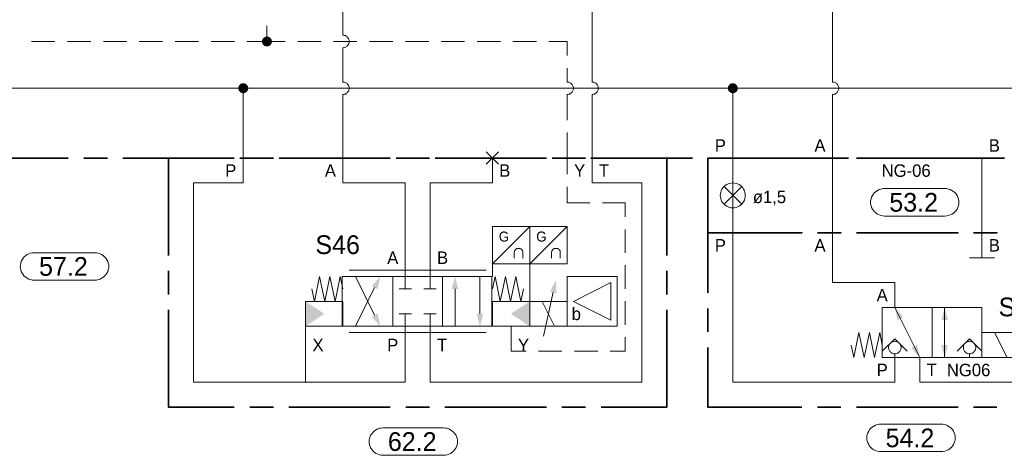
# Model space of a CAD drawing. Header units: millimetres. Extents: x 0 to 138, y 0 to 47.
# Tile 103 of 165: x 30.92 to 35.89, y 26.49 to 28.69. Entities that reach past the tile are written whole.
import ezdxf

# ---------------------------------------------------------------- set-up
doc = ezdxf.new("R2010")
doc.units = ezdxf.units.MM
for name, color, linetype in [('PDF_Geomertry', 7, 'Continuous'), ('PDF_Solid Fills', 7, 'Continuous'), ('PDF_Text', 7, 'Continuous')]:
    doc.layers.add(name, color=color, linetype=linetype)
doc.styles.add('PDF Arial', font='txt')

msp = doc.modelspace()

# ---------------------------------------------------------------- hatches: boundary and pattern name
at = {"layer": 'PDF_Solid Fills', "transparency": 33554559}
for points in [[(32.171, 28.5813), (32.146, 28.584), (32.1465, 28.5874)], [(32.171, 28.5813), (32.146, 28.5813), (32.146, 28.584)], [(32.171, 28.5813), (32.146, 28.5776), (32.146, 28.5813)], [(32.171, 28.5813), (32.1465, 28.5743), (32.146, 28.5776)], [(32.171, 28.5813), (32.1465, 28.5874), (32.1479, 28.591)], [(32.171, 28.5813), (32.1479, 28.5715), (32.1465, 28.5743)], [(32.171, 28.5813), (32.1479, 28.591), (32.1493, 28.5937)], [(32.171, 28.5813), (32.1493, 28.5688), (32.1479, 28.5715)], [(32.171, 28.5813), (32.1493, 28.5937), (32.1507, 28.5965)], [(32.171, 28.5813), (32.1507, 28.566), (32.1493, 28.5688)], [(32.171, 28.5813), (32.1507, 28.5965), (32.1535, 28.5985)], [(32.171, 28.5813), (32.1535, 28.5632), (32.1507, 28.566)], [(32.171, 28.5813), (32.1535, 28.5985), (32.1557, 28.6007)], [(32.171, 28.5813), (32.1557, 28.561), (32.1535, 28.5632)], [(32.171, 28.5813), (32.1557, 28.6007), (32.1585, 28.6026)], [(32.171, 28.5813), (32.1585, 28.559), (32.1557, 28.561)], [(32.171, 28.5813), (32.1585, 28.6026), (32.1613, 28.604)], [(32.171, 28.5813), (32.1613, 28.5576), (32.1585, 28.559)], [(32.171, 28.5813), (32.1613, 28.604), (32.1646, 28.6054)], [(32.171, 28.5813), (32.1646, 28.5568), (32.1613, 28.5576)], [(32.171, 28.5813), (32.1646, 28.6054), (32.1674, 28.6063)], [(32.171, 28.5813), (32.1674, 28.5563), (32.1646, 28.5568)], [(32.171, 28.5813), (32.1674, 28.6063), (32.171, 28.6063)], [(32.171, 28.5813), (32.171, 28.5563), (32.1674, 28.5563)], [(32.171, 28.5813), (32.1743, 28.6063), (32.1771, 28.6054)], [(32.171, 28.5813), (32.171, 28.6063), (32.1743, 28.6063)], [(32.171, 28.5813), (32.1771, 28.6054), (32.1807, 28.604)], [(32.171, 28.5813), (32.1807, 28.604), (32.1835, 28.6026)], [(32.171, 28.5813), (32.1835, 28.6026), (32.1862, 28.6007)], [(32.171, 28.5813), (32.1862, 28.6007), (32.189, 28.5985)], [(32.171, 28.5813), (32.189, 28.5985), (32.191, 28.5965)], [(32.171, 28.5813), (32.191, 28.5965), (32.1924, 28.5937)], [(32.171, 28.5813), (32.1924, 28.5937), (32.1946, 28.591)], [(32.171, 28.5813), (32.1946, 28.591), (32.1951, 28.5874)], [(32.171, 28.5813), (32.1951, 28.5874), (32.196, 28.584)], [(32.171, 28.5813), (32.196, 28.584), (32.196, 28.5813)], [(32.171, 28.5813), (32.1743, 28.5563), (32.171, 28.5563)], [(32.171, 28.5813), (32.1771, 28.5568), (32.1743, 28.5563)], [(32.171, 28.5813), (32.1807, 28.5576), (32.1771, 28.5568)], [(32.171, 28.5813), (32.1835, 28.559), (32.1807, 28.5576)], [(32.171, 28.5813), (32.1862, 28.561), (32.1835, 28.559)], [(32.171, 28.5813), (32.189, 28.5632), (32.1862, 28.561)], [(32.171, 28.5813), (32.191, 28.566), (32.189, 28.5632)], [(32.171, 28.5813), (32.1924, 28.5688), (32.191, 28.566)], [(32.171, 28.5813), (32.1946, 28.5715), (32.1924, 28.5688)], [(32.171, 28.5813), (32.1951, 28.5743), (32.1946, 28.5715)], [(32.171, 28.5813), (32.196, 28.5776), (32.1951, 28.5743)], [(32.171, 28.5813), (32.196, 28.5813), (32.196, 28.5776)], [(32.0515, 28.3451), (32.0265, 28.3485), (32.0271, 28.3521)], [(32.0515, 28.3451), (32.0265, 28.3451), (32.0265, 28.3485)], [(32.0515, 28.3451), (32.0265, 28.3424), (32.0265, 28.3451)], [(32.0515, 28.3451), (32.0271, 28.3388), (32.0265, 28.3424)], [(32.0515, 28.3451), (32.0271, 28.3521), (32.0285, 28.3549)], [(32.0515, 28.3451), (32.0285, 28.3354), (32.0271, 28.3388)], [(32.0515, 28.3451), (32.0285, 28.3549), (32.0299, 28.3576)], [(32.0515, 28.3451), (32.0299, 28.3326), (32.0285, 28.3354)], [(32.0515, 28.3451), (32.0299, 28.3576), (32.0313, 28.3604)], [(32.0515, 28.3451), (32.0313, 28.3299), (32.0299, 28.3326)], [(32.0515, 28.3451), (32.0313, 28.3604), (32.034, 28.3632)], [(32.0515, 28.3451), (32.034, 28.3276), (32.0313, 28.3299)], [(32.0515, 28.3451), (32.034, 28.3632), (32.0363, 28.3651)], [(32.0515, 28.3451), (32.0363, 28.3257), (32.034, 28.3276)], [(32.0515, 28.3451), (32.0363, 28.3651), (32.039, 28.3674)], [(32.0515, 28.3451), (32.039, 28.3235), (32.0363, 28.3257)], [(32.0515, 28.3451), (32.039, 28.3674), (32.0418, 28.3688)], [(32.0515, 28.3451), (32.0418, 28.3221), (32.039, 28.3235)], [(32.0515, 28.3451), (32.0418, 28.3688), (32.0451, 28.3693)], [(32.0515, 28.3451), (32.0451, 28.3207), (32.0418, 28.3221)], [(32.0515, 28.3451), (32.0451, 28.3693), (32.0479, 28.3701)], [(32.0515, 28.3451), (32.0479, 28.3201), (32.0451, 28.3207)], [(32.0515, 28.3451), (32.0479, 28.3701), (32.0515, 28.3701)], [(32.0515, 28.3451), (32.0515, 28.3201), (32.0479, 28.3201)], [(32.0515, 28.3451), (32.0549, 28.3701), (32.0576, 28.3693)], [(32.0515, 28.3451), (32.0515, 28.3701), (32.0549, 28.3701)], [(32.0515, 28.3451), (32.0576, 28.3693), (32.0612, 28.3688)], [(32.0515, 28.3451), (32.0612, 28.3688), (32.064, 28.3674)], [(32.0515, 28.3451), (32.064, 28.3674), (32.0668, 28.3651)], [(32.0515, 28.3451), (32.0668, 28.3651), (32.0696, 28.3632)], [(32.0515, 28.3451), (32.0696, 28.3632), (32.0715, 28.3604)], [(32.0515, 28.3451), (32.0715, 28.3604), (32.0729, 28.3576)], [(32.0515, 28.3451), (32.0729, 28.3576), (32.0751, 28.3549)], [(32.0515, 28.3451), (32.0751, 28.3549), (32.0757, 28.3521)], [(32.0515, 28.3451), (32.0757, 28.3521), (32.0765, 28.3485)], [(32.0515, 28.3451), (32.0765, 28.3485), (32.0765, 28.3451)], [(32.0515, 28.3451), (32.0549, 28.3201), (32.0515, 28.3201)], [(32.0515, 28.3451), (32.0576, 28.3207), (32.0549, 28.3201)], [(32.0515, 28.3451), (32.0612, 28.3221), (32.0576, 28.3207)], [(32.0515, 28.3451), (32.064, 28.3235), (32.0612, 28.3221)], [(32.0515, 28.3451), (32.0668, 28.3257), (32.064, 28.3235)], [(32.0515, 28.3451), (32.0696, 28.3276), (32.0668, 28.3257)], [(32.0515, 28.3451), (32.0715, 28.3299), (32.0696, 28.3276)], [(32.0515, 28.3451), (32.0729, 28.3326), (32.0715, 28.3299)], [(32.0515, 28.3451), (32.0751, 28.3354), (32.0729, 28.3326)], [(32.0515, 28.3451), (32.0757, 28.3388), (32.0751, 28.3354)], [(32.0515, 28.3451), (32.0765, 28.3424), (32.0757, 28.3388)], [(32.0515, 28.3451), (32.0765, 28.3451), (32.0765, 28.3424)], [(34.5224, 28.3451), (34.4974, 28.3485), (34.4979, 28.3521)], [(34.5224, 28.3451), (34.4974, 28.3451), (34.4974, 28.3485)], [(34.5224, 28.3451), (34.4974, 28.3424), (34.4974, 28.3451)], [(34.5224, 28.3451), (34.4979, 28.3388), (34.4974, 28.3424)], [(34.5224, 28.3451), (34.4979, 28.3521), (34.4987, 28.3549)], [(34.5224, 28.3451), (34.4987, 28.3354), (34.4979, 28.3388)], [(34.5224, 28.3451), (34.4987, 28.3549), (34.5007, 28.3576)], [(34.5224, 28.3451), (34.5007, 28.3326), (34.4987, 28.3354)], [(34.5224, 28.3451), (34.5007, 28.3576), (34.5021, 28.3604)], [(34.5224, 28.3451), (34.5021, 28.3299), (34.5007, 28.3326)], [(34.5224, 28.3451), (34.5021, 28.3604), (34.5043, 28.3632)], [(34.5224, 28.3451), (34.5043, 28.3276), (34.5021, 28.3299)], [(34.5224, 28.3451), (34.5043, 28.3632), (34.5071, 28.3651)], [(34.5224, 28.3451), (34.5071, 28.3257), (34.5043, 28.3276)], [(34.5224, 28.3451), (34.5071, 28.3651), (34.5099, 28.3674)], [(34.5224, 28.3451), (34.5099, 28.3235), (34.5071, 28.3257)], [(34.5224, 28.3451), (34.5099, 28.3674), (34.5126, 28.3688)], [(34.5224, 28.3451), (34.5126, 28.3221), (34.5099, 28.3235)], [(34.5224, 28.3451), (34.5126, 28.3688), (34.516, 28.3693)], [(34.5224, 28.3451), (34.516, 28.3207), (34.5126, 28.3221)], [(34.5224, 28.3451), (34.516, 28.3693), (34.5187, 28.3701)], [(34.5224, 28.3451), (34.5187, 28.3201), (34.516, 28.3207)], [(34.5224, 28.3451), (34.5187, 28.3701), (34.5224, 28.3701)], [(34.5224, 28.3451), (34.5224, 28.3201), (34.5187, 28.3201)], [(34.5224, 28.3451), (34.5257, 28.3701), (34.5285, 28.3693)], [(34.5224, 28.3451), (34.5224, 28.3701), (34.5257, 28.3701)], [(34.5224, 28.3451), (34.5285, 28.3693), (34.5321, 28.3688)], [(34.5224, 28.3451), (34.5321, 28.3688), (34.5349, 28.3674)], [(34.5224, 28.3451), (34.5349, 28.3674), (34.5376, 28.3651)], [(34.5224, 28.3451), (34.5376, 28.3651), (34.5396, 28.3632)], [(34.5224, 28.3451), (34.5396, 28.3632), (34.5424, 28.3604)], [(34.5224, 28.3451), (34.5424, 28.3604), (34.5437, 28.3576)], [(34.5224, 28.3451), (34.5437, 28.3576), (34.5451, 28.3549)], [(34.5224, 28.3451), (34.5451, 28.3549), (34.5465, 28.3521)], [(34.5224, 28.3451), (34.5465, 28.3521), (34.5474, 28.3485)], [(34.5224, 28.3451), (34.5474, 28.3485), (34.5474, 28.3451)], [(34.5224, 28.3451), (34.5257, 28.3201), (34.5224, 28.3201)], [(34.5224, 28.3451), (34.5285, 28.3207), (34.5257, 28.3201)], [(34.5224, 28.3451), (34.5321, 28.3221), (34.5285, 28.3207)], [(34.5224, 28.3451), (34.5349, 28.3235), (34.5321, 28.3221)], [(34.5224, 28.3451), (34.5376, 28.3257), (34.5349, 28.3235)], [(34.5224, 28.3451), (34.5396, 28.3276), (34.5376, 28.3257)], [(34.5224, 28.3451), (34.5424, 28.3299), (34.5396, 28.3276)], [(34.5224, 28.3451), (34.5437, 28.3326), (34.5424, 28.3299)], [(34.5224, 28.3451), (34.5451, 28.3354), (34.5437, 28.3326)], [(34.5224, 28.3451), (34.5465, 28.3388), (34.5451, 28.3354)], [(34.5224, 28.3451), (34.5474, 28.3424), (34.5465, 28.3388)], [(34.5224, 28.3451), (34.5474, 28.3451), (34.5474, 28.3424)]]:
    msp.add_hatch(color=256, dxfattribs=at).paths.add_polyline_path(points)

# ---------------------------------------------------------------- linework, layer by layer
at = {"layer": 'PDF_Geomertry', "lineweight": 15}
for points in [[(33.8118, 28.3763), (33.8118, 28.8326), (35.1793, 28.8326), (35.4307, 28.8326), (35.6821, 28.8326), (36.2826, 28.8326)], [(32.5543, 28.6124), (32.5543, 28.8013)], [(35.0251, 28.3763), (35.0251, 28.8013)], [(32.0701, 28.5813), (32.171, 28.5813), (32.171, 28.6596)], [(30.9835, 28.5813), (31.1015, 28.5813)], [(31.1646, 28.5813), (31.2826, 28.5813)], [(31.346, 28.5813), (31.464, 28.5813)], [(31.5265, 28.5813), (31.6446, 28.5813)], [(31.7076, 28.5813), (31.8257, 28.5813)], [(31.889, 28.5813), (32.0071, 28.5813)], [(32.2632, 28.5813), (32.171, 28.5813)], [(32.4446, 28.5813), (32.3265, 28.5813)], [(32.6251, 28.5813), (32.5071, 28.5813)], [(32.5543, 28.3763), (32.5543, 28.5493), (32.5585, 28.5499), (32.5626, 28.5507), (32.5668, 28.5521), (32.5701, 28.554), (32.5737, 28.5563), (32.5765, 28.559), (32.5793, 28.5618), (32.5821, 28.5651), (32.5835, 28.5688), (32.5849, 28.5729), (32.5854, 28.5771), (32.5863, 28.5813), (32.5854, 28.5854), (32.5849, 28.5888), (32.5835, 28.5929), (32.5821, 28.5965), (32.5793, 28.5999), (32.5765, 28.6035), (32.5737, 28.6063), (32.5701, 28.6082), (32.5668, 28.6104), (32.5626, 28.611), (32.5585, 28.6124), (32.5543, 28.6124), (32.5585, 28.6124), (32.5626, 28.611), (32.5668, 28.6104), (32.5701, 28.6082), (32.5737, 28.6063), (32.5765, 28.6035), (32.5793, 28.5999), (32.5821, 28.5965), (32.5835, 28.5929), (32.5849, 28.5888), (32.5854, 28.5854), (32.5863, 28.5813), (32.5854, 28.5771), (32.5849, 28.5729), (32.5835, 28.5688), (32.5821, 28.5651), (32.5793, 28.5618), (32.5765, 28.559), (32.5737, 28.5563), (32.5701, 28.554), (32.5668, 28.5521), (32.5626, 28.5507), (32.5585, 28.5499), (32.5543, 28.5493)], [(32.8063, 28.5813), (32.6882, 28.5813)], [(32.9876, 28.5813), (32.8696, 28.5813)], [(33.1687, 28.5813), (33.0507, 28.5813)], [(33.3501, 28.5813), (33.2321, 28.5813)], [(33.5307, 28.5813), (33.4126, 28.5813)], [(33.6862, 28.5104), (33.6862, 28.5813), (33.5938, 28.5813)], [(33.6862, 28.3763), (33.6862, 28.4471)], [(32.5543, 28.3138), (32.5585, 28.3138), (32.5626, 28.3151), (32.5668, 28.316), (32.5701, 28.3179), (32.5737, 28.3201), (32.5765, 28.3229), (32.5793, 28.3262), (32.5821, 28.3299), (32.5835, 28.3332), (32.5849, 28.3374), (32.5854, 28.341), (32.5863, 28.3451), (32.5854, 28.3493), (32.5849, 28.3535), (32.5835, 28.3576), (32.5821, 28.361), (32.5793, 28.3646), (32.5765, 28.3674), (32.5737, 28.3701), (32.5701, 28.3721), (32.5668, 28.3743), (32.5626, 28.3757), (32.5585, 28.3763), (32.5543, 28.3763), (32.5585, 28.3763), (32.5626, 28.3757), (32.5668, 28.3743), (32.5701, 28.3721), (32.5737, 28.3701), (32.5765, 28.3674), (32.5793, 28.3646), (32.5821, 28.361), (32.5835, 28.3576), (32.5849, 28.3535), (32.5854, 28.3493), (32.5863, 28.3451), (32.5854, 28.341), (32.5849, 28.3374), (32.5835, 28.3332), (32.5821, 28.3299), (32.5793, 28.3262), (32.5765, 28.3229), (32.5737, 28.3201), (32.5701, 28.3179), (32.5668, 28.316), (32.5626, 28.3151), (32.5585, 28.3138), (32.5543, 28.3138), (32.5543, 27.9929), (32.5543, 27.8674), (32.8688, 27.8674), (32.8688, 27.3957), (32.8688, 27.3332)], [(33.8118, 28.3138), (33.816, 28.3138), (33.8201, 28.3151), (33.8237, 28.316), (33.8279, 28.3179), (33.8307, 28.3201), (33.834, 28.3229), (33.8368, 28.3262), (33.839, 28.3299), (33.841, 28.3332), (33.8424, 28.3374), (33.8432, 28.341), (33.8432, 28.3451), (33.8432, 28.3493), (33.8424, 28.3535), (33.841, 28.3576), (33.839, 28.361), (33.8368, 28.3646), (33.834, 28.3674), (33.8307, 28.3701), (33.8279, 28.3721), (33.8237, 28.3743), (33.8201, 28.3757), (33.816, 28.3763), (33.8118, 28.3763), (33.816, 28.3763), (33.8201, 28.3757), (33.8237, 28.3743), (33.8279, 28.3721), (33.8307, 28.3701), (33.834, 28.3674), (33.8368, 28.3646), (33.839, 28.361), (33.841, 28.3576), (33.8424, 28.3535), (33.8432, 28.3493), (33.8432, 28.3451), (33.8432, 28.341), (33.8424, 28.3374), (33.841, 28.3332), (33.839, 28.3299), (33.8368, 28.3262), (33.834, 28.3229), (33.8307, 28.3201), (33.8279, 28.3179), (33.8237, 28.316), (33.8201, 28.3151), (33.816, 28.3138), (33.8118, 28.3138), (33.8118, 27.9929), (33.8118, 27.8674), (34.0632, 27.8674), (34.0632, 26.8618), (32.9946, 26.8618), (32.9946, 27.1443), (32.9946, 27.2076)], [(33.6862, 28.1846), (33.6862, 28.3138), (33.6904, 28.3138), (33.6946, 28.3151), (33.6979, 28.316), (33.7015, 28.3179), (33.7049, 28.3201), (33.7085, 28.3229), (33.7113, 28.3262), (33.7132, 28.3299), (33.7154, 28.3332), (33.7168, 28.3374), (33.7174, 28.341), (33.7174, 28.3451), (33.7174, 28.3493), (33.7168, 28.3535), (33.7154, 28.3576), (33.7132, 28.361), (33.7113, 28.3646), (33.7085, 28.3674), (33.7049, 28.3701), (33.7015, 28.3721), (33.6979, 28.3743), (33.6946, 28.3757), (33.6904, 28.3763), (33.6862, 28.3763), (33.6904, 28.3763), (33.6946, 28.3757), (33.6979, 28.3743), (33.7015, 28.3721), (33.7049, 28.3701), (33.7085, 28.3674), (33.7113, 28.3646), (33.7132, 28.361), (33.7154, 28.3576), (33.7168, 28.3535), (33.7174, 28.3493), (33.7174, 28.3451), (33.7174, 28.341), (33.7168, 28.3374), (33.7154, 28.3332), (33.7132, 28.3299), (33.7113, 28.3262), (33.7085, 28.3229), (33.7049, 28.3201), (33.7015, 28.3179), (33.6979, 28.316), (33.6946, 28.3151), (33.6904, 28.3138), (33.6862, 28.3138)], [(35.4368, 27.0438), (35.3396, 27.2388), (35.3396, 27.3646), (35.0251, 27.3646), (35.0251, 27.616), (35.0251, 27.9929), (35.0251, 28.3138), (35.0293, 28.3138), (35.0335, 28.3151), (35.0368, 28.316), (35.041, 28.3179), (35.0446, 28.3201), (35.0474, 28.3229), (35.0501, 28.3262), (35.0521, 28.3299), (35.0543, 28.3332), (35.0557, 28.3374), (35.0563, 28.341), (35.0563, 28.3451), (35.0563, 28.3493), (35.0557, 28.3535), (35.0543, 28.3576), (35.0521, 28.361), (35.0501, 28.3646), (35.0474, 28.3674), (35.0446, 28.3701), (35.041, 28.3721), (35.0368, 28.3743), (35.0335, 28.3757), (35.0293, 28.3763), (35.0251, 28.3763), (35.0293, 28.3763), (35.0335, 28.3757), (35.0368, 28.3743), (35.041, 28.3721), (35.0446, 28.3701), (35.0474, 28.3674), (35.0501, 28.3646), (35.0521, 28.361), (35.0543, 28.3576), (35.0557, 28.3535), (35.0563, 28.3493), (35.0563, 28.3451), (35.0563, 28.341), (35.0557, 28.3374), (35.0543, 28.3332), (35.0521, 28.3299), (35.0501, 28.3262), (35.0474, 28.3229), (35.0446, 28.3201), (35.041, 28.3179), (35.0368, 28.316), (35.0335, 28.3151), (35.0293, 28.3138), (35.0251, 28.3138)], [(36.4557, 28.3451), (34.5224, 28.3451), (32.0515, 28.3451), (28.4493, 28.3451)], [(32.0515, 28.3451), (32.0515, 27.9929), (32.0515, 27.8674), (31.8001, 27.8674), (31.8001, 26.8618), (32.8688, 26.8618), (32.8688, 27.1443), (32.8688, 27.2076)], [(34.5224, 28.3451), (34.5224, 27.9929), (34.5224, 27.616), (34.5224, 26.8618), (35.3396, 26.8618), (35.3396, 26.9874), (35.3396, 27.0054)], [(33.6862, 28.1221), (33.6862, 27.9929), (33.6862, 27.9118)], [(33.2771, 27.9618), (33.3404, 28.0249)], [(33.3404, 27.9618), (33.2771, 28.0249)], [(33.309, 27.9929), (33.309, 27.8674), (32.9946, 27.8674), (32.9946, 27.3957), (32.9946, 27.3332)], [(35.7793, 27.9929), (35.7793, 27.616), (35.7793, 27.4901)], [(33.6862, 27.8485), (33.6862, 27.7665), (33.8007, 27.7665)], [(34.4779, 27.7604), (34.5668, 27.8493)], [(34.5668, 27.7604), (34.4779, 27.8493)], [(33.864, 27.7665), (33.9785, 27.7665), (33.9785, 27.6957)], [(33.4974, 27.6471), (33.309, 27.459), (33.309, 27.3957)], [(33.6862, 27.6471), (33.4974, 27.459), (33.4974, 27.2701)], [(33.9785, 27.6332), (33.9785, 27.5146)], [(33.4626, 27.4874), (33.4626, 27.5188), (33.4626, 27.5215), (33.4613, 27.5243), (33.4599, 27.5263), (33.4585, 27.529), (33.4563, 27.5313), (33.4543, 27.5332), (33.4521, 27.5346), (33.4493, 27.536), (33.4465, 27.5368), (33.4438, 27.5374), (33.441, 27.5374), (33.4382, 27.5374), (33.4354, 27.5368), (33.4326, 27.536), (33.4299, 27.5346), (33.4271, 27.5332), (33.4251, 27.5313), (33.4237, 27.529), (33.4215, 27.5263), (33.4201, 27.5243), (33.4196, 27.5215), (33.4187, 27.5188), (33.4187, 27.4874)], [(33.6515, 27.4874), (33.6515, 27.5188), (33.6507, 27.5215), (33.6501, 27.5243), (33.6488, 27.5263), (33.6474, 27.529), (33.6451, 27.5313), (33.6432, 27.5332), (33.6404, 27.5346), (33.6382, 27.536), (33.6354, 27.5368), (33.6326, 27.5374), (33.6293, 27.5374), (33.6265, 27.5374), (33.6237, 27.5368), (33.621, 27.536), (33.6182, 27.5346), (33.616, 27.5332), (33.614, 27.5313), (33.6118, 27.529), (33.6104, 27.5263), (33.609, 27.5243), (33.6085, 27.5215), (33.6076, 27.5188), (33.6076, 27.4874)], [(35.8424, 27.4901), (35.7168, 27.4901)], [(33.2771, 27.4276), (32.5863, 27.4276)], [(33.9785, 27.4521), (33.9785, 27.334)], [(32.5543, 27.3332), (32.541, 27.3957), (32.5154, 27.2701), (32.489, 27.3957), (32.4626, 27.2701), (32.4368, 27.3957), (32.4104, 27.2701), (32.3974, 27.3332)], [(32.6174, 27.3957), (32.7146, 27.2007)], [(32.8057, 27.3957), (32.8057, 27.1443)], [(33.0576, 27.3957), (33.0576, 27.1443)], [(33.246, 27.3957), (33.246, 27.2076)], [(33.309, 27.3332), (33.3224, 27.3957), (33.3479, 27.2701), (33.3743, 27.3957), (33.4007, 27.2701), (33.4265, 27.3957), (33.4529, 27.2701), (33.466, 27.3332)], [(32.6174, 27.1443), (32.7146, 27.3396)], [(32.9001, 27.3332), (32.8376, 27.3332)], [(33.0257, 27.3332), (32.9632, 27.3332)], [(33.1201, 27.1443), (33.1201, 27.3332)], [(33.5668, 27.0943), (33.616, 27.316)], [(33.6229, 27.1443), (33.5604, 27.2701)], [(33.9785, 27.2707), (33.9785, 27.1526)], [(35.591, 27.2388), (35.591, 27.0499)], [(32.8376, 27.2076), (32.9001, 27.2076)], [(32.9632, 27.2076), (33.0257, 27.2076)], [(35.3674, 27.1826), (35.4654, 26.9874), (35.4654, 26.8618), (36.2826, 26.8618)], [(32.366, 27.1443), (32.366, 27.0188)], [(33.4785, 27.0188), (33.4029, 27.0188), (33.4029, 27.1443)], [(35.591, 26.9874), (35.591, 27.1757)], [(32.5863, 27.1132), (33.2771, 27.1132)], [(33.9785, 27.0896), (33.9785, 27.0188), (33.9035, 27.0188)], [(35.2765, 27.0499), (35.2632, 27.1132), (35.2376, 26.9874), (35.2113, 27.1132), (35.1849, 26.9874), (35.1585, 27.1132), (35.1326, 26.9874), (35.1196, 27.0499)], [(35.4021, 27.0188), (35.3396, 27.0818), (35.2765, 27.0188)], [(35.7793, 27.0188), (35.7168, 27.0818), (35.6535, 27.0188)], [(35.9057, 26.9874), (35.8424, 27.1132)], [(32.366, 26.8618), (32.366, 27.0346)], [(33.659, 27.0188), (33.541, 27.0188)], [(33.8404, 27.0188), (33.7224, 27.0188)], [(35.7168, 27.0054), (35.7168, 26.9874)]]:
    msp.add_lwpolyline(points, dxfattribs=at)
at = {"layer": 'PDF_Geomertry', "lineweight": 0}
for points in [[(32.1585, 28.5813), (32.1585, 28.579), (32.159, 28.5776), (32.159, 28.5763), (32.1599, 28.5749), (32.1613, 28.5735), (32.1618, 28.5721), (32.1632, 28.5707), (32.1646, 28.5701), (32.166, 28.5693), (32.1674, 28.5688), (32.1696, 28.5688), (32.171, 28.5688), (32.1724, 28.5688), (32.1743, 28.5688), (32.1757, 28.5693), (32.1771, 28.5701), (32.1785, 28.5707), (32.1799, 28.5721), (32.1807, 28.5735), (32.1821, 28.5749), (32.1826, 28.5763), (32.1835, 28.5776), (32.1835, 28.579), (32.1835, 28.5813), (32.1835, 28.5826), (32.1835, 28.584), (32.1826, 28.586), (32.1821, 28.5874), (32.1807, 28.5888), (32.1799, 28.5901), (32.1785, 28.591), (32.1771, 28.5915), (32.1757, 28.5924), (32.1743, 28.5929), (32.1724, 28.5937), (32.171, 28.5937), (32.1696, 28.5937), (32.1674, 28.5929), (32.166, 28.5924), (32.1646, 28.5915), (32.1632, 28.591), (32.1618, 28.5901), (32.1613, 28.5888), (32.1599, 28.5874), (32.159, 28.586), (32.159, 28.584), (32.1585, 28.5826), (32.1585, 28.5813)], [(32.039, 28.3451), (32.039, 28.3438), (32.0396, 28.3424), (32.0396, 28.3401), (32.0404, 28.3388), (32.0418, 28.3374), (32.0424, 28.336), (32.0437, 28.3354), (32.0451, 28.3346), (32.0465, 28.334), (32.0479, 28.3332), (32.0501, 28.3326), (32.0515, 28.3326), (32.0529, 28.3326), (32.0549, 28.3332), (32.0563, 28.334), (32.0576, 28.3346), (32.059, 28.3354), (32.0604, 28.336), (32.0612, 28.3374), (32.0626, 28.3388), (32.0632, 28.3401), (32.064, 28.3424), (32.064, 28.3438), (32.064, 28.3451), (32.064, 28.3471), (32.064, 28.3485), (32.0632, 28.3499), (32.0626, 28.3513), (32.0612, 28.3526), (32.0604, 28.354), (32.059, 28.3554), (32.0576, 28.3563), (32.0563, 28.3568), (32.0549, 28.3576), (32.0529, 28.3576), (32.0515, 28.3576), (32.0501, 28.3576), (32.0479, 28.3576), (32.0465, 28.3568), (32.0451, 28.3563), (32.0437, 28.3554), (32.0424, 28.354), (32.0418, 28.3526), (32.0404, 28.3513), (32.0396, 28.3499), (32.0396, 28.3485), (32.039, 28.3471), (32.039, 28.3451)], [(34.5099, 28.3451), (34.5099, 28.3438), (34.5099, 28.3424), (34.5104, 28.3401), (34.5113, 28.3388), (34.5126, 28.3374), (34.5132, 28.336), (34.5146, 28.3354), (34.516, 28.3346), (34.5174, 28.334), (34.5187, 28.3332), (34.521, 28.3326), (34.5224, 28.3326), (34.5238, 28.3326), (34.5257, 28.3332), (34.5271, 28.334), (34.5285, 28.3346), (34.5299, 28.3354), (34.5313, 28.336), (34.5321, 28.3374), (34.5335, 28.3388), (34.534, 28.3401), (34.534, 28.3424), (34.5349, 28.3438), (34.5349, 28.3451), (34.5349, 28.3471), (34.534, 28.3485), (34.534, 28.3499), (34.5335, 28.3513), (34.5321, 28.3526), (34.5313, 28.354), (34.5299, 28.3554), (34.5285, 28.3563), (34.5271, 28.3568), (34.5257, 28.3576), (34.5238, 28.3576), (34.5224, 28.3576), (34.521, 28.3576), (34.5187, 28.3576), (34.5174, 28.3568), (34.516, 28.3563), (34.5146, 28.3554), (34.5132, 28.354), (34.5126, 28.3526), (34.5113, 28.3513), (34.5104, 28.3499), (34.5099, 28.3485), (34.5099, 28.3471), (34.5099, 28.3451)]]:
    msp.add_lwpolyline(points, close=True, dxfattribs=at)
at = {"layer": 'PDF_Geomertry', "lineweight": 35}
for points in [[(30.8507, 27.9929), (31.1687, 27.9929)], [(31.2474, 27.9929), (31.366, 27.9929)], [(31.4446, 27.9929), (31.9563, 27.9929)], [(32.0063, 27.9929), (31.6743, 27.9929), (31.6743, 27.5021)], [(32.0349, 27.9929), (32.1529, 27.9929)], [(32.2035, 27.9929), (32.0854, 27.9929)], [(32.2321, 27.9929), (32.7438, 27.9929)], [(32.7937, 27.9929), (32.2821, 27.9929)], [(32.8224, 27.9929), (32.9404, 27.9929)], [(32.991, 27.9929), (32.8724, 27.9929)], [(33.0196, 27.9929), (33.5313, 27.9929)], [(33.5813, 27.9929), (33.0696, 27.9929)], [(33.6099, 27.9929), (33.7279, 27.9929)], [(33.7779, 27.9929), (33.6599, 27.9929)], [(33.8063, 27.9929), (34.3182, 27.9929)], [(34.189, 27.5021), (34.189, 27.9929), (33.8571, 27.9929)], [(34.3965, 27.3138), (34.3965, 27.616), (34.871, 27.616), (34.3965, 27.616), (34.3965, 27.9929), (34.871, 27.9929)], [(34.3974, 27.9929), (34.5154, 27.9929)], [(34.5938, 27.9929), (35.1057, 27.9929)], [(34.9493, 27.9929), (35.0674, 27.9929)], [(35.1465, 27.9929), (35.6585, 27.9929)], [(35.1849, 27.9929), (35.3029, 27.9929)], [(35.3813, 27.9929), (35.8932, 27.9929)], [(35.7368, 27.9929), (35.8549, 27.9929)], [(31.6743, 27.4235), (31.6743, 27.3054)], [(34.189, 27.3054), (34.189, 27.4235)], [(34.3965, 27.2346), (34.3965, 27.1165)], [(31.6743, 27.2271), (31.6743, 26.736), (32.0063, 26.736)], [(33.8571, 26.736), (34.189, 26.736), (34.189, 27.2271)], [(34.3965, 27.0382), (34.3965, 26.736), (34.871, 26.736)], [(32.0854, 26.736), (32.2035, 26.736)], [(32.2821, 26.736), (32.7937, 26.736)], [(32.8724, 26.736), (32.991, 26.736)], [(33.0696, 26.736), (33.5813, 26.736)], [(33.6599, 26.736), (33.7779, 26.736)], [(34.9493, 26.736), (35.0674, 26.736)], [(35.1465, 26.736), (35.6585, 26.736)], [(35.7368, 26.736), (35.8549, 26.736)]]:
    msp.add_lwpolyline(points, dxfattribs=at)
at = {"layer": 'PDF_Geomertry', "lineweight": 15}
for points in [[(34.5849, 27.8049), (34.5849, 27.8132), (34.5826, 27.8207), (34.5807, 27.8285), (34.5765, 27.836), (34.5724, 27.8429), (34.5668, 27.8493), (34.5604, 27.8549), (34.5535, 27.859), (34.5465, 27.8624), (34.5382, 27.8651), (34.5307, 27.8665), (34.5224, 27.8674), (34.514, 27.8665), (34.5057, 27.8651), (34.4979, 27.8624), (34.491, 27.859), (34.484, 27.8549), (34.4779, 27.8493), (34.4724, 27.8429), (34.4674, 27.836), (34.464, 27.8285), (34.4613, 27.8207), (34.4599, 27.8132), (34.459, 27.8049), (34.4599, 27.7965), (34.4613, 27.7882), (34.464, 27.7804), (34.4674, 27.7729), (34.4724, 27.7665), (34.4779, 27.7604), (34.484, 27.7549), (34.491, 27.7499), (34.4979, 27.7465), (34.5057, 27.7438), (34.514, 27.7424), (34.5224, 27.7415), (34.5307, 27.7424), (34.5382, 27.7438), (34.5465, 27.7465), (34.5535, 27.7499), (34.5604, 27.7549), (34.5668, 27.7604), (34.5724, 27.7665), (34.5765, 27.7729), (34.5807, 27.7804), (34.5826, 27.7882), (34.5849, 27.7965), (34.5849, 27.8049)], [(35.5924, 27.8388), (35.6015, 27.8388), (35.6104, 27.8368), (35.6196, 27.834), (35.6279, 27.8299), (35.6354, 27.8243), (35.6424, 27.8188), (35.6488, 27.8118), (35.6535, 27.804), (35.6576, 27.7957), (35.6604, 27.7868), (35.6626, 27.7776), (35.6632, 27.7688), (35.6632, 27.7715), (35.6626, 27.7624), (35.6604, 27.7535), (35.6576, 27.7443), (35.6535, 27.736), (35.6488, 27.7285), (35.6424, 27.7215), (35.6354, 27.7151), (35.6279, 27.7104), (35.6196, 27.7063), (35.6104, 27.7035), (35.6015, 27.7012), (35.5924, 27.7007), (35.2876, 27.7007), (35.2785, 27.7012), (35.2696, 27.7035), (35.2604, 27.7063), (35.2521, 27.7104), (35.2446, 27.7151), (35.2376, 27.7215), (35.2313, 27.7285), (35.2265, 27.736), (35.2224, 27.7443), (35.2196, 27.7535), (35.2174, 27.7624), (35.2168, 27.7715), (35.2168, 27.7688), (35.2174, 27.7776), (35.2196, 27.7868), (35.2224, 27.7957), (35.2265, 27.804), (35.2313, 27.8118), (35.2376, 27.8188), (35.2446, 27.8243), (35.2521, 27.8299), (35.2604, 27.834), (35.2696, 27.8368), (35.2785, 27.8388), (35.2876, 27.8388), (35.5924, 27.8388)], [(33.309, 27.6471), (33.4974, 27.6471), (33.4974, 27.459), (33.309, 27.459), (33.309, 27.6471)], [(33.4974, 27.6471), (33.6862, 27.6471), (33.6862, 27.459), (33.4974, 27.459), (33.4974, 27.6471)], [(31.3021, 27.5151), (31.3112, 27.5146), (31.3201, 27.5132), (31.3293, 27.5096), (31.3368, 27.5063), (31.3451, 27.5007), (31.3521, 27.4943), (31.3576, 27.4874), (31.3632, 27.4799), (31.3674, 27.4715), (31.3701, 27.4632), (31.3724, 27.454), (31.3724, 27.4443), (31.3724, 27.4479), (31.3724, 27.4388), (31.3701, 27.4299), (31.3674, 27.4207), (31.3632, 27.4124), (31.3576, 27.4049), (31.3521, 27.3979), (31.3451, 27.3915), (31.3368, 27.3868), (31.3293, 27.3826), (31.3201, 27.3799), (31.3112, 27.3776), (31.3021, 27.3771), (30.9974, 27.3771), (30.9876, 27.3776), (30.9785, 27.3799), (30.9701, 27.3826), (30.9618, 27.3868), (30.9543, 27.3915), (30.9465, 27.3979), (30.941, 27.4049), (30.9354, 27.4124), (30.9313, 27.4207), (30.9285, 27.4299), (30.9271, 27.4388), (30.9265, 27.4479), (30.9265, 27.4443), (30.9271, 27.454), (30.9285, 27.4632), (30.9313, 27.4715), (30.9354, 27.4799), (30.941, 27.4874), (30.9465, 27.4943), (30.9543, 27.5007), (30.9618, 27.5063), (30.9701, 27.5096), (30.9785, 27.5132), (30.9876, 27.5146), (30.9974, 27.5151), (31.3021, 27.5151)], [(32.5515, 27.3957), (33.3057, 27.3957), (33.3057, 27.1443), (32.5515, 27.1443), (32.5515, 27.3957)], [(33.9376, 27.1443), (33.6862, 27.1443), (33.6862, 27.3957), (33.9376, 27.3957), (33.9376, 27.1443)], [(33.9063, 27.1757), (33.9063, 27.3646), (33.7174, 27.2701), (33.9063, 27.1757)], [(32.366, 27.2701), (32.5543, 27.2701), (32.5543, 27.1443), (32.366, 27.1443), (32.366, 27.2701)], [(33.4974, 27.2701), (33.309, 27.2701), (33.309, 27.1443), (33.4974, 27.1443), (33.4974, 27.2701)], [(33.4974, 27.1443), (33.6862, 27.1443), (33.6862, 27.2701), (33.4974, 27.2701), (33.4974, 27.1443)], [(35.2765, 27.2388), (35.5279, 27.2388), (35.5279, 26.9874), (35.2765, 26.9874), (35.2765, 27.2388)], [(35.5279, 26.9874), (35.7793, 26.9874), (35.7793, 27.2388), (35.5279, 27.2388), (35.5279, 26.9874)], [(35.7793, 26.9874), (35.9682, 26.9874), (35.9682, 27.1132), (35.7793, 27.1132), (35.7793, 26.9874)], [(35.371, 27.0374), (35.371, 27.041), (35.3696, 27.0451), (35.3688, 27.0493), (35.3668, 27.0526), (35.3646, 27.0563), (35.3618, 27.0596), (35.3585, 27.0624), (35.3549, 27.0646), (35.3515, 27.066), (35.3474, 27.0674), (35.3438, 27.0679), (35.3396, 27.0688), (35.3354, 27.0679), (35.3313, 27.0674), (35.3271, 27.066), (35.3237, 27.0646), (35.3201, 27.0624), (35.3174, 27.0596), (35.3146, 27.0563), (35.3126, 27.0526), (35.3104, 27.0493), (35.309, 27.0451), (35.3085, 27.041), (35.3076, 27.0374), (35.3085, 27.0332), (35.309, 27.029), (35.3104, 27.0249), (35.3126, 27.0215), (35.3146, 27.0179), (35.3174, 27.0151), (35.3201, 27.0124), (35.3237, 27.0096), (35.3271, 27.0082), (35.3313, 27.0068), (35.3354, 27.0063), (35.3396, 27.0054), (35.3438, 27.0063), (35.3474, 27.0068), (35.3515, 27.0082), (35.3549, 27.0096), (35.3585, 27.0124), (35.3618, 27.0151), (35.3646, 27.0179), (35.3668, 27.0215), (35.3688, 27.0249), (35.3696, 27.029), (35.371, 27.0332), (35.371, 27.0374)], [(35.7479, 27.0374), (35.7479, 27.041), (35.7474, 27.0451), (35.746, 27.0493), (35.7438, 27.0526), (35.7418, 27.0563), (35.739, 27.0596), (35.7354, 27.0624), (35.7326, 27.0646), (35.7285, 27.066), (35.7251, 27.0674), (35.721, 27.0679), (35.7168, 27.0688), (35.7126, 27.0679), (35.7085, 27.0674), (35.7049, 27.066), (35.7007, 27.0646), (35.6974, 27.0624), (35.6946, 27.0596), (35.6918, 27.0563), (35.6896, 27.0526), (35.6876, 27.0493), (35.6862, 27.0451), (35.6854, 27.041), (35.6854, 27.0374), (35.6854, 27.0332), (35.6862, 27.029), (35.6876, 27.0249), (35.6896, 27.0215), (35.6918, 27.0179), (35.6946, 27.0151), (35.6974, 27.0124), (35.7007, 27.0096), (35.7049, 27.0082), (35.7085, 27.0068), (35.7126, 27.0063), (35.7168, 27.0054), (35.721, 27.0063), (35.7251, 27.0068), (35.7285, 27.0082), (35.7326, 27.0096), (35.7354, 27.0124), (35.739, 27.0151), (35.7418, 27.0179), (35.7438, 27.0215), (35.746, 27.0249), (35.7474, 27.029), (35.7479, 27.0332), (35.7479, 27.0374)], [(35.5737, 26.6507), (35.5826, 26.6507), (35.5918, 26.6485), (35.6007, 26.6457), (35.609, 26.6415), (35.6168, 26.636), (35.6237, 26.6304), (35.6299, 26.6235), (35.6349, 26.616), (35.639, 26.6076), (35.6418, 26.5985), (35.6437, 26.5896), (35.6446, 26.5804), (35.6446, 26.5832), (35.6437, 26.5743), (35.6418, 26.5651), (35.639, 26.5563), (35.6349, 26.5479), (35.6299, 26.5401), (35.6237, 26.5332), (35.6168, 26.5271), (35.609, 26.5221), (35.6007, 26.5179), (35.5918, 26.5151), (35.5826, 26.5132), (35.5737, 26.5124), (35.2687, 26.5124), (35.2599, 26.5132), (35.2507, 26.5151), (35.2418, 26.5179), (35.2335, 26.5221), (35.2257, 26.5271), (35.2188, 26.5332), (35.2126, 26.5401), (35.2076, 26.5479), (35.2035, 26.5563), (35.2007, 26.5651), (35.1987, 26.5743), (35.1979, 26.5832), (35.1979, 26.5804), (35.1987, 26.5896), (35.2007, 26.5985), (35.2035, 26.6076), (35.2076, 26.616), (35.2126, 26.6235), (35.2188, 26.6304), (35.2257, 26.636), (35.2335, 26.6415), (35.2418, 26.6457), (35.2507, 26.6485), (35.2599, 26.6507), (35.2687, 26.6507), (35.5737, 26.6507)], [(33.0618, 26.6318), (33.0715, 26.6313), (33.0807, 26.6299), (33.089, 26.6271), (33.0974, 26.6229), (33.1049, 26.6174), (33.1118, 26.611), (33.1182, 26.604), (33.1237, 26.5965), (33.1271, 26.5882), (33.1307, 26.5799), (33.1321, 26.5707), (33.1326, 26.561), (33.1326, 26.5646), (33.1321, 26.5554), (33.1307, 26.5465), (33.1271, 26.5374), (33.1237, 26.529), (33.1182, 26.5215), (33.1118, 26.5146), (33.1049, 26.5082), (33.0974, 26.5035), (33.089, 26.4993), (33.0807, 26.4965), (33.0715, 26.4943), (33.0618, 26.4938), (32.7571, 26.4938), (32.7479, 26.4943), (32.739, 26.4965), (32.7299, 26.4993), (32.7215, 26.5035), (32.714, 26.5082), (32.7071, 26.5146), (32.7015, 26.5215), (32.696, 26.529), (32.6918, 26.5374), (32.689, 26.5465), (32.6868, 26.5554), (32.6862, 26.5646), (32.6862, 26.561), (32.6868, 26.5707), (32.689, 26.5799), (32.6918, 26.5882), (32.696, 26.5965), (32.7015, 26.604), (32.7071, 26.611), (32.714, 26.6174), (32.7215, 26.6229), (32.7299, 26.6271), (32.739, 26.6299), (32.7479, 26.6313), (32.7571, 26.6318), (33.0618, 26.6318)]]:
    msp.add_lwpolyline(points, close=True, dxfattribs=at)
at = {"layer": 'PDF_Geomertry', "lineweight": 35}
for points in [[(34.9493, 27.616), (35.0674, 27.616)], [(35.1465, 27.616), (35.6585, 27.616)], [(35.7368, 27.616), (35.8549, 27.616)]]:
    msp.add_lwpolyline(points, close=True, dxfattribs=at)
at = {"layer": 'PDF_Solid Fills', "transparency": 33554559}
for points in [[(32.7001, 27.3471), (32.7299, 27.3318), (32.7001, 27.3471), (32.7432, 27.3957)], [(33.1035, 27.3332), (33.1368, 27.3332), (33.1035, 27.3332), (33.1201, 27.3957)], [(33.5993, 27.3193), (33.6321, 27.3118), (33.5993, 27.3193), (33.6293, 27.3771)], [(32.366, 27.2701), (32.366, 27.1443), (32.366, 27.2701), (32.4604, 27.2076)], [(33.4974, 27.2701), (33.4974, 27.1443), (33.4974, 27.2701), (33.4029, 27.2076)], [(35.3529, 27.1749), (35.3826, 27.1901), (35.3529, 27.1749), (35.3396, 27.2388)], [(35.5743, 27.1757), (35.6076, 27.1757), (35.5743, 27.1757), (35.591, 27.2388)], [(32.7299, 27.2082), (32.7001, 27.1929), (32.7299, 27.2082), (32.7432, 27.1443)], [(33.2626, 27.2076), (33.2293, 27.2076), (33.2626, 27.2076), (33.246, 27.1443)], [(35.4521, 27.0513), (35.4224, 27.036), (35.4521, 27.0513), (35.4654, 26.9874)], [(35.6076, 27.0499), (35.5743, 27.0499), (35.6076, 27.0499), (35.591, 26.9874)]]:
    msp.add_solid(points, dxfattribs=at)

# ---------------------------------------------------------------- texts
at = {"layer": 'PDF_Text', "attachment_point": 7, "style": 'PDF Arial'}
for s, insert, char_height in [('P', (34.4313, 28.0249), 0.0628), ('A', (34.934, 28.0249), 0.0628), ('B', (35.814, 28.0249), 0.0628), ('P', (31.9604, 27.8985), 0.0628), ('A', (32.4632, 27.8985), 0.0628), ('B', (33.3432, 27.8985), 0.0628), ('Y', (33.721, 27.8985), 0.0628), ('T', (33.8465, 27.8985), 0.0628), ('NG-06', (35.2729, 27.8974), 0.06283), ('ø1,5', (34.6229, 27.7541), 0.06283), ('53.2', (35.3118, 27.7212), 0.09445), ('S46', (32.4154, 27.5074), 0.09445), ('G', (33.341, 27.5712), 0.0503), ('G', (33.5299, 27.5712), 0.0503), ('P', (34.4313, 27.5215), 0.0628), ('A', (34.934, 27.5215), 0.0628), ('B', (35.814, 27.5215), 0.0628), ('B', (35.814, 27.5215), 0.0628), ('A', (32.7779, 27.459), 0.0628), ('B', (33.0293, 27.459), 0.0628), ('57.2', (31.021, 27.3977), 0.09445), ('A', (35.2479, 27.2701), 0.0628), ('S47', (35.8632, 27.1935), 0.09445), ('b', (33.709, 27.1747), 0.0628), ('X', (32.4007, 27.0188), 0.0628), ('P', (32.7779, 27.0188), 0.0628), ('T', (33.0293, 27.0188), 0.0628), ('Y', (33.4376, 27.0188), 0.0628), ('P', (35.2479, 26.8929), 0.0628), ('T', (35.5001, 26.8929), 0.0628), ('NG06', (35.6021, 26.8918), 0.06283), ('62.2', (32.7813, 26.5144), 0.09445), ('54.2', (35.2932, 26.533), 0.09445)]:
    msp.add_mtext(s, dxfattribs=dict(at, insert=insert, char_height=char_height))

doc.saveas('drawing.dxf')
